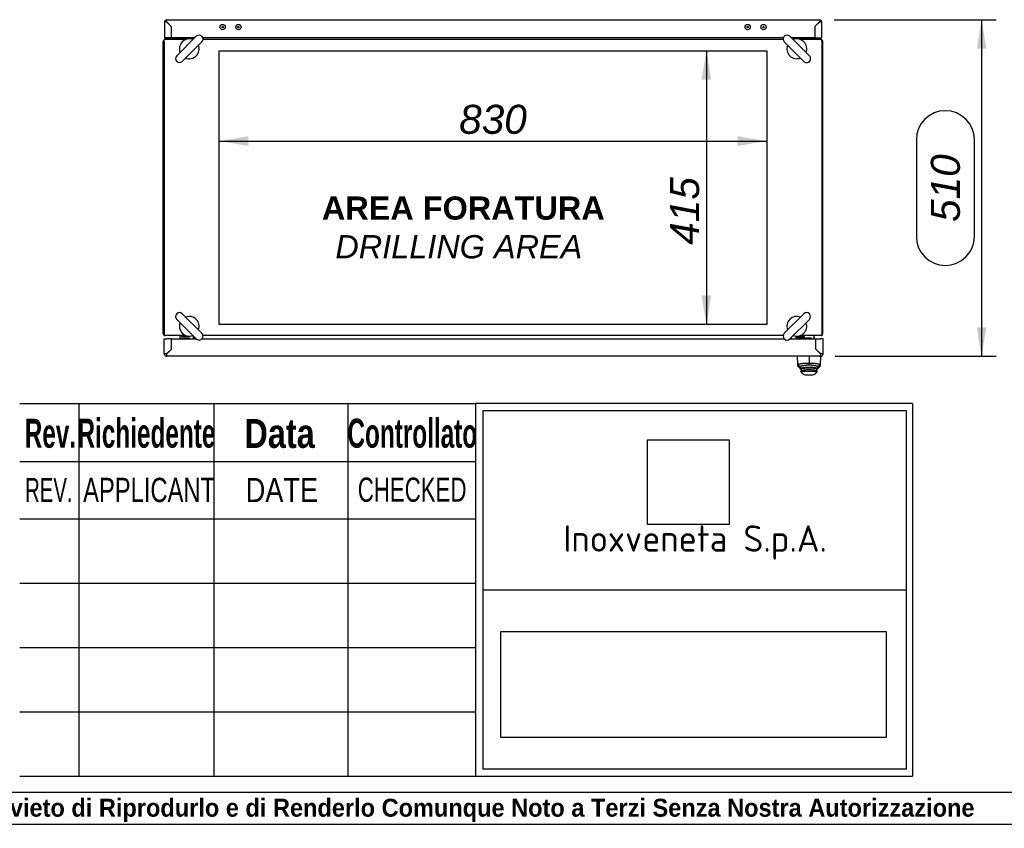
# Model space of a CAD drawing. Extents: x -12 to 412, y 11 to 308.
# Tile 3 of 9: x 115 to 209, y 11 to 87. Entities that reach past the tile are written whole.
import ezdxf
from ezdxf.lldxf.tags import DXFTag

# ---------------------------------------------------------------- set-up
doc = ezdxf.new("R2010")
doc.units = 0
doc.layers.get('0').update_dxf_attribs({"linetype": 'CONTINUOUS'})
for name, color, linetype in [('_TRANSLATION', 7, 'CONTINUOUS'), ('AE00100_03', 7, 'CONTINUOUS'), ('AE00198_03', 7, 'CONTINUOUS'), ('AE00219_03', 7, 'CONTINUOUS'), ('AE00500_10', 7, 'CONTINUOUS'), ('AE00715_01', 7, 'CONTINUOUS'), ('AE00992_10', 7, 'CONTINUOUS'), ('AE00992_31', 7, 'CONTINUOUS'), ('DEFAULT', 7, 'CONTINUOUS'), ('DV4__TRANSLATION', 7, 'CONTINUOUS'), ('F0000000_04', 7, 'CONTINUOUS'), ('F0000000_08', 7, 'CONTINUOUS'), ('F0000000_12', 7, 'CONTINUOUS'), ('F0000000_13', 7, 'CONTINUOUS'), ('F0000000_26', 7, 'CONTINUOUS'), ('F0000000_27', 7, 'CONTINUOUS'), ('F0000000_28', 7, 'CONTINUOUS'), ('F0000001_24', 7, 'CONTINUOUS'), ('M0000000_37', 7, 'CONTINUOUS')]:
    doc.layers.add(name, color=color, linetype=linetype)
doc.styles.add('SEACAD_ARIAL', font='arial.ttf')
doc.styles.add('SEACAD_ARIAL_NARROW', font='ARIALN.TTF', dxfattribs={"width": 0.8})
doc.styles.add('SEACAD_ARIALB', font='arialbd.ttf', dxfattribs={"width": 0.9})
doc.styles.add('SEACAD_ARIALI', font='ariali.ttf')
tags = doc.linetypes.add('CENTER2', pattern=[28.575, 19.05, -3.175, 3.175, -3.175]).pattern_tags.tags
tags[10:11] = [DXFTag(74, 4), DXFTag(75, 0), DXFTag(340, '0'), DXFTag(46, 0.0), DXFTag(50, 0.0), DXFTag(44, 0.0), DXFTag(45, 0.0)]
tags[8:9] = [DXFTag(74, 4), DXFTag(75, 0), DXFTag(340, '0'), DXFTag(46, 0.0), DXFTag(50, 0.0), DXFTag(44, 0.0), DXFTag(45, 0.0)]
tags[6:7] = [DXFTag(74, 4), DXFTag(75, 0), DXFTag(340, '0'), DXFTag(46, 0.0), DXFTag(50, 0.0), DXFTag(44, 0.0), DXFTag(45, 0.0)]
tags[4:5] = [DXFTag(74, 4), DXFTag(75, 0), DXFTag(340, '0'), DXFTag(46, 0.0), DXFTag(50, 0.0), DXFTag(44, 0.0), DXFTag(45, 0.0)]
doc.dimstyles.new('ISO', dxfattribs={"dimtxt": 1.03125, "dimasz": 1.03125, "dimexe": 0.515625, "dimexo": 0.515625, "dimgap": 0.257812, "dimtad": 1, "dimdec": 1, "dimlfac": 16, "dimtxsty": 'SEACAD_ARIAL', "dimblk1": '_SE_FILLED', "dimblk2": '_SE_FILLED', "dimsah": 1, "dimcen": 0.515625, "dimazin": 3, "dimtfac": 0.7, "dimtdec": 3, "dimtmove": 0, "dimatfit": 3})
picture_1 = doc.add_image_def('image1.jpg', size_in_pixel=(55, 57))
picture_2 = doc.add_image_def('image2.bmp', size_in_pixel=(138, 38))

# ---------------------------------------------------------------- blocks, each defined once
blk = doc.blocks.new('SE3')
at = {"layer": 'AE00100_03', "color": 7, "linetype": 'CONTINUOUS'}
for centre, radius in [((134.591, 86.529), 0.25), ((136.091, 86.529), 0.25), ((184.341, 86.529), 0.25), ((185.841, 86.529), 0.25), ((134.591, 86.529), 0.0625), ((136.091, 86.529), 0.0625), ((184.341, 86.529), 0.0625), ((185.841, 86.529), 0.0625)]:
    blk.add_circle(centre, radius, dxfattribs=at)
at = {"layer": 'AE00198_03', "color": 7, "linetype": 'CONTINUOUS'}
for p, q in [((130.763, 56.998), (130.763, 56.967)), ((130.904, 57.248), (130.904, 57.198)), ((130.942, 57.248), (130.942, 57.198)), ((131.241, 57.23), (131.241, 57.198)), ((131.279, 57.198), (131.279, 57.23)), ((131.419, 56.967), (131.419, 56.998)), ((189.013, 57.029), (189.013, 56.985)), ((189.669, 56.985), (189.013, 56.985)), ((189.154, 57.23), (189.154, 57.198)), ((189.192, 57.23), (189.192, 57.198)), ((189.491, 57.248), (189.491, 57.198)), ((189.529, 57.198), (189.529, 57.248)), ((189.669, 56.985), (189.669, 57.029))]:
    blk.add_line(p, q, dxfattribs=at)
for centre, start, end in [((189.384, 57.321), 222.17472, 225.14497), ((189.299, 57.321), 315.22737, 317.82528)]:
    blk.add_arc(centre, 0.5, start, end, dxfattribs=at)
at = {"layer": 'AE00219_03', "color": 7, "linetype": 'CONTINUOUS'}
for p, q in [((130.716, 87.229), (131.466, 87.229)), ((130.716, 87.229), (130.716, 87.217)), ((131.466, 87.217), (131.466, 87.229)), ((188.966, 87.229), (189.716, 87.229)), ((188.966, 87.229), (188.966, 87.217)), ((189.716, 87.217), (189.716, 87.229))]:
    blk.add_line(p, q, dxfattribs=at)
at = {"layer": 'AE00500_10', "color": 7, "linetype": 'CONTINUOUS'}
for p, q in [((130.798, 85.342), (130.798, 85.373)), ((189.635, 85.373), (189.635, 85.342)), ((130.798, 57.248), (130.798, 57.279)), ((130.799, 57.248), (130.798, 57.248)), ((130.799, 57.248), (131.09, 57.248)), ((131.093, 57.248), (131.09, 57.248)), ((131.093, 57.248), (131.195, 57.248)), ((189.238, 57.248), (189.34, 57.248)), ((189.343, 57.248), (189.34, 57.248)), ((189.343, 57.248), (189.634, 57.248)), ((189.635, 57.248), (189.634, 57.248)), ((189.635, 57.279), (189.635, 57.248))]:
    blk.add_line(p, q, dxfattribs=at)
at = {"layer": 'AE00715_01', "color": 7, "linetype": 'CONTINUOUS'}
for p, q in [((132.098, 85.66), (130.242, 83.804)), ((130.772, 83.273), (132.628, 85.13)), ((187.804, 85.13), (189.661, 83.273)), ((190.191, 83.804), (188.335, 85.66)), ((130.242, 58.817), (132.098, 56.961)), ((132.628, 57.491), (130.772, 59.347)), ((189.661, 59.347), (187.804, 57.491)), ((188.335, 56.961), (190.191, 58.817))]:
    blk.add_line(p, q, dxfattribs=at)
for centre, radius, start, end in [((131.435, 84.467), 0.937, 68.96053, 201.42182), ((132.363, 85.395), 0.375, 315, 135), ((188.07, 85.395), 0.375, 45, 225), ((188.998, 84.467), 0.938, 338.57818, 111.03947), ((131.435, 84.467), 0.938, 248.57818, 21.42182), ((188.998, 84.467), 0.937, 158.57818, 291.42182), ((130.507, 83.539), 0.375, 135, 315), ((189.926, 83.539), 0.375, 225, 45), ((130.507, 59.082), 0.375, 45, 225), ((131.435, 58.154), 0.937, 338.57818, 111.42182), ((188.998, 58.154), 0.938, 68.57818, 201.42182), ((189.926, 59.082), 0.375, 315, 135), ((131.435, 58.154), 0.937, 158.57818, 291.03947), ((188.998, 58.154), 0.938, 248.96053, 21.42182), ((132.363, 57.226), 0.375, 225, 45), ((188.07, 57.226), 0.375, 135, 315)]:
    blk.add_arc(centre, radius, start, end, dxfattribs=at)
at = {"layer": 'AE00992_10', "color": 7, "linetype": 'CONTINUOUS'}
for p, q in [((189.087, 54.53), (189.059, 55.31)), ((190.153, 55.291), (190.153, 54.675)), ((191.028, 55.782), (191.028, 55.779)), ((191.215, 55.592), (191.215, 55.594)), ((191.215, 55.592), (191.218, 55.592)), ((191.247, 55.31), (191.22, 54.53)), ((189.092, 54.37), (189.087, 54.53)), ((189.31, 54.316), (189.087, 54.53)), ((189.309, 54.161), (189.092, 54.37)), ((189.092, 54.37), (189.316, 54.154)), ((189.314, 54.191), (189.309, 54.191)), ((189.309, 54.191), (189.309, 54.161)), ((189.31, 54.316), (189.314, 54.191)), ((189.349, 54.12), (189.349, 54.2)), ((189.349, 54.06), (189.349, 54.12)), ((189.537, 53.934), (189.349, 54.12)), ((190.154, 54.675), (190.154, 54.463)), ((190.956, 54.12), (190.768, 53.934)), ((190.956, 54.12), (190.956, 54.202)), ((190.956, 54.12), (190.956, 54.06)), ((190.991, 54.154), (191.214, 54.37)), ((190.992, 54.191), (190.996, 54.316)), ((190.996, 54.19), (190.992, 54.191)), ((191.22, 54.53), (190.996, 54.316)), ((191.214, 54.37), (190.996, 54.159)), ((190.996, 54.159), (190.996, 54.19)), ((191.22, 54.53), (191.214, 54.37)), ((189.34, 53.873), (189.537, 53.873)), ((189.34, 53.873), (189.496, 53.717)), ((189.537, 53.873), (189.349, 54.06)), ((189.537, 53.934), (189.537, 53.873)), ((190.768, 53.873), (189.537, 53.873)), ((189.91, 53.56), (190.395, 53.56)), ((190.956, 54.06), (190.768, 53.873)), ((190.768, 53.873), (190.768, 53.934)), ((190.768, 53.873), (190.965, 53.873)), ((190.809, 53.717), (190.965, 53.873))]:
    blk.add_line(p, q, dxfattribs=at)
for centre, radius, start, end in [((190.151, 48.939), 5.319, 80.89714, 99.04735), ((189.91, 54.185), 0.625, 228.59038, 270), ((190.395, 54.185), 0.625, 270, 311.40962)]:
    blk.add_arc(centre, radius, start, end, dxfattribs=at)
for points, knots in [([(189.087, 54.53), (189.087, 54.533), (189.088, 54.538), (189.097, 54.547), (189.108, 54.554), (189.121, 54.56), (189.134, 54.566), (189.146, 54.57), (189.157, 54.574), (189.19, 54.584), (189.259, 54.601), (189.385, 54.623), (189.524, 54.64), (189.673, 54.654), (189.831, 54.665), (189.992, 54.672), (190.1, 54.674), (190.153, 54.675)], [0, 0, 0, 0, 0.050345, 0.095223, 0.134632, 0.168574, 0.197046, 0.220048, 0.23758, 0.249642, 0.383241, 0.499291, 0.605676, 0.70888, 0.808958, 0.905976, 1, 1, 1, 1]), ([(190.154, 54.463), (190.146, 54.463), (190.131, 54.463), (190.108, 54.463), (190.086, 54.462), (190.064, 54.462), (190.041, 54.461), (190.019, 54.461), (189.997, 54.46), (189.975, 54.459), (189.954, 54.458), (189.932, 54.457), (189.91, 54.455), (189.889, 54.454), (189.868, 54.452), (189.846, 54.451), (189.781, 54.445), (189.675, 54.434), (189.548, 54.414), (189.443, 54.391), (189.385, 54.372), (189.355, 54.359), (189.341, 54.351), (189.329, 54.344), (189.32, 54.337), (189.314, 54.33), (189.31, 54.323), (189.31, 54.319), (189.31, 54.316)], [0, 0, 0, 0, 0.016652, 0.03324, 0.049776, 0.066272, 0.082741, 0.099195, 0.115646, 0.132107, 0.14859, 0.165107, 0.18167, 0.198292, 0.214985, 0.23176, 0.248629, 0.372833, 0.49775, 0.62267, 0.748317, 0.784521, 0.82047, 0.856266, 0.892012, 0.927815, 0.963776, 1, 1, 1, 1]), ([(189.349, 54.12), (189.35, 54.122), (189.351, 54.127), (189.36, 54.134), (189.379, 54.142), (189.419, 54.154), (189.486, 54.168), (189.625, 54.189), (189.842, 54.208), (190.054, 54.214), (190.251, 54.214), (190.463, 54.208), (190.68, 54.189), (190.82, 54.168), (190.892, 54.153), (190.934, 54.139), (190.953, 54.129), (190.955, 54.123), (190.956, 54.12)], [0, 0, 0, 0, 0.025166, 0.054446, 0.087839, 0.125344, 0.199913, 0.250411, 0.382686, 0.499745, 0.500022, 0.617437, 0.74953, 0.800636, 0.874573, 0.925008, 0.966819, 1, 1, 1, 1]), ([(190.153, 54.675), (190.18, 54.674), (190.233, 54.674), (190.314, 54.671), (190.394, 54.668), (190.474, 54.664), (190.553, 54.659), (190.631, 54.654), (190.707, 54.647), (190.78, 54.64), (190.849, 54.632), (190.94, 54.619), (191.048, 54.601), (191.134, 54.58), (191.203, 54.555), (191.213, 54.54), (191.22, 54.53)], [0, 0, 0, 0, 0.0469, 0.094494, 0.142789, 0.191794, 0.241519, 0.29197, 0.343156, 0.395085, 0.447761, 0.501194, 0.617211, 0.750743, 0.831115, 1, 1, 1, 1]), ([(190.996, 54.316), (190.996, 54.318), (190.996, 54.32), (190.995, 54.323), (190.994, 54.327), (190.992, 54.33), (190.989, 54.334), (190.986, 54.337), (190.982, 54.341), (190.977, 54.344), (190.971, 54.348), (190.965, 54.351), (190.959, 54.355), (190.951, 54.359), (190.943, 54.362), (190.918, 54.373), (190.863, 54.391), (190.759, 54.414), (190.631, 54.434), (190.521, 54.446), (190.443, 54.452), (190.403, 54.455), (190.363, 54.457), (190.322, 54.459), (190.28, 54.461), (190.239, 54.462), (190.196, 54.463), (190.168, 54.463), (190.154, 54.463)], [0, 0, 0, 0, 0.018185, 0.036288, 0.054322, 0.072299, 0.090233, 0.108135, 0.126019, 0.143898, 0.161785, 0.179693, 0.197635, 0.215623, 0.23367, 0.25179, 0.377253, 0.50224, 0.626949, 0.751311, 0.782601, 0.813674, 0.844609, 0.875484, 0.906381, 0.93738, 0.96856, 1, 1, 1, 1]), ([(190.768, 53.934), (190.768, 53.937), (190.767, 53.942), (190.757, 53.949), (190.743, 53.957), (190.715, 53.968), (190.668, 53.982), (190.591, 53.998), (190.498, 54.011), (190.355, 54.025), (190.152, 54.033), (189.949, 54.025), (189.807, 54.011), (189.713, 53.998), (189.636, 53.982), (189.58, 53.966), (189.544, 53.949), (189.539, 53.939), (189.537, 53.934)], [0, 0, 0, 0, 0.031647, 0.063115, 0.094704, 0.126708, 0.189808, 0.252326, 0.31481, 0.377086, 0.500331, 0.623496, 0.685583, 0.748041, 0.810784, 0.873637, 0.936812, 1, 1, 1, 1])]:
    blk.add_open_spline(points, degree=3, knots=knots, dxfattribs=at)
at = {"layer": 'AE00992_31', "color": 7, "linetype": 'CONTINUOUS'}
for p, q in [((190.81, 56.873), (190.807, 56.873)), ((190.807, 56.604), (190.81, 56.604)), ((190.81, 56.592), (190.807, 56.592)), ((190.904, 55.905), (190.904, 55.903)), ((190.935, 55.874), (190.935, 55.872)), ((190.998, 55.809), (190.998, 55.812))]:
    blk.add_line(p, q, dxfattribs=at)
at = {"layer": 'DV4__TRANSLATION', "color": 7, "linetype": 'CENTER2'}
for p, q in [((134.279, 84.279), (186.154, 84.279)), ((134.279, 58.342), (134.279, 84.279)), ((186.154, 84.279), (186.154, 58.342)), ((186.154, 58.342), (134.279, 58.342))]:
    blk.add_line(p, q, dxfattribs=at)
at = {"layer": 'F0000000_04', "color": 7, "linetype": 'CONTINUOUS'}
for p, q in [((128.966, 57.454), (128.966, 85.167)), ((131.935, 85.498), (131.935, 85.497)), ((188.498, 85.498), (188.498, 85.497)), ((191.466, 57.454), (191.466, 85.167)), ((131.935, 56.967), (131.935, 57.124)), ((132.029, 56.967), (132.029, 57.03)), ((188.404, 56.967), (188.404, 57.03)), ((188.498, 56.967), (188.498, 57.124))]:
    blk.add_line(p, q, dxfattribs=at)
for centre, start, end in [((129.141, 85.167), 117.664, 180), ((129.141, 85.167), 90, 117.664), ((191.291, 85.167), 62.336, 90), ((191.291, 85.167), 0, 62.336), ((129.141, 57.454), 180, 242.336), ((129.141, 57.454), 242.336, 270), ((191.291, 57.454), 270, 297.664), ((191.291, 57.454), 297.664, 0)]:
    blk.add_arc(centre, 0.175, start, end, dxfattribs=at)
at = {"layer": 'F0000000_08', "color": 7, "linetype": 'CONTINUOUS'}
for p, q in [((130.56, 57.06), (130.56, 57.217)), ((131.435, 56.998), (130.623, 56.998)), ((130.701, 57.26), (130.701, 57.248)), ((130.701, 57.248), (130.701, 57.217)), ((130.719, 57.198), (131.463, 57.198)), ((131.482, 57.217), (131.482, 57.218)), ((131.804, 57.031), (131.78, 56.967)), ((131.833, 57.11), (131.804, 57.031))]:
    blk.add_line(p, q, dxfattribs=at)
for centre, radius, start, end in [((130.623, 57.217), 0.0625, 90, 180), ((130.623, 57.06), 0.0625, 180, 270), ((130.682, 57.26), 0.0187, 0, 90), ((130.719, 57.217), 0.0187, 180, 270), ((131.435, 56.935), 0.0625, 69.63587, 90), ((131.435, 56.935), 0.0625, 30, 69.63587), ((131.463, 57.217), 0.0187, 270, 0), ((131.716, 57.154), 0.125, 339.52255, 71.9142)]:
    blk.add_arc(centre, radius, start, end, dxfattribs=at)
at = {"layer": 'F0000000_12', "color": 7, "linetype": 'CONTINUOUS'}
blk.add_line((129.748, 56.842), (129.751, 56.842), dxfattribs=at)
at = {"layer": 'F0000000_13', "color": 7, "linetype": 'CONTINUOUS'}
blk.add_line((129.751, 56.73), (129.748, 56.742), dxfattribs=at)
at = {"layer": 'F0000000_26', "color": 7, "linetype": 'CONTINUOUS'}
for p, q in [((129.06, 85.167), (129.06, 85.322)), ((129.06, 85.167), (129.06, 57.454)), ((131.099, 85.342), (129.141, 85.342)), ((131.78, 85.342), (131.772, 85.342)), ((187.698, 85.342), (132.734, 85.342)), ((188.661, 85.342), (188.653, 85.342)), ((191.291, 85.342), (189.334, 85.342)), ((191.373, 85.167), (191.373, 85.322)), ((191.373, 85.167), (191.373, 57.454)), ((129.06, 57.454), (129.06, 57.299)), ((131.099, 57.279), (129.141, 57.279)), ((131.78, 57.279), (131.772, 57.279)), ((132.029, 57.03), (132.029, 56.967)), ((187.698, 57.279), (132.734, 57.279)), ((188.404, 57.03), (188.404, 56.967)), ((188.661, 57.279), (188.653, 57.279)), ((191.291, 57.279), (189.334, 57.279)), ((191.373, 57.454), (191.373, 57.299))]:
    blk.add_line(p, q, dxfattribs=at)
for centre, start, end in [((129.141, 85.167), 90, 117.664), ((191.291, 85.167), 62.336, 90), ((129.141, 57.454), 242.336, 270), ((191.291, 57.454), 270, 297.664)]:
    blk.add_arc(centre, 0.175, start, end, dxfattribs=at)
at = {"layer": 'F0000000_27', "color": 7, "linetype": 'CONTINUOUS'}
for p, q in [((129.091, 87.042), (129.091, 85.548)), ((129.266, 87.217), (191.166, 87.217)), ((129.268, 87.042), (129.266, 87.04)), ((129.266, 87.04), (129.268, 87.042)), ((129.266, 87.04), (129.716, 86.59)), ((129.718, 86.592), (129.268, 87.042)), ((190.715, 86.592), (191.165, 87.042)), ((191.166, 87.04), (190.716, 86.59)), ((191.165, 87.042), (191.166, 87.04)), ((191.166, 87.04), (191.165, 87.042)), ((191.341, 87.042), (191.341, 85.548)), ((129.716, 86.59), (129.716, 85.498)), ((129.719, 86.592), (129.718, 86.592)), ((129.719, 86.592), (129.719, 85.498)), ((190.713, 86.592), (190.715, 86.592)), ((190.713, 86.592), (190.713, 85.498)), ((190.716, 86.59), (190.716, 85.498)), ((129.266, 85.498), (129.099, 85.498)), ((129.111, 85.467), (129.266, 85.467)), ((129.262, 85.467), (129.266, 85.467)), ((129.716, 85.498), (129.266, 85.498)), ((129.266, 85.467), (129.266, 85.467)), ((129.266, 85.467), (130.091, 85.467)), ((129.266, 85.373), (130.091, 85.373)), ((129.716, 85.498), (129.716, 85.467)), ((131.936, 85.498), (129.719, 85.498)), ((129.719, 85.498), (129.719, 85.467)), ((130.091, 85.467), (130.279, 85.467)), ((130.279, 85.373), (130.091, 85.373)), ((130.279, 85.467), (131.154, 85.467)), ((130.279, 85.467), (130.279, 85.373)), ((130.279, 85.373), (131.154, 85.373)), ((131.154, 85.467), (131.341, 85.467)), ((131.195, 85.373), (131.154, 85.373)), ((131.341, 85.467), (131.341, 85.399)), ((131.811, 85.373), (131.675, 85.373)), ((187.709, 85.498), (132.724, 85.498)), ((190.713, 85.498), (188.497, 85.498)), ((188.758, 85.373), (188.622, 85.373)), ((189.091, 85.399), (189.091, 85.467)), ((189.091, 85.467), (189.279, 85.467)), ((189.279, 85.373), (189.238, 85.373)), ((189.279, 85.467), (190.154, 85.467)), ((189.279, 85.373), (190.154, 85.373)), ((190.154, 85.467), (190.341, 85.467)), ((190.154, 85.373), (190.154, 85.467)), ((190.341, 85.373), (190.154, 85.373)), ((191.166, 85.467), (190.341, 85.467)), ((191.166, 85.373), (190.341, 85.373)), ((190.713, 85.498), (190.713, 85.467)), ((190.716, 85.498), (191.166, 85.498)), ((190.716, 85.498), (190.716, 85.467)), ((191.166, 85.498), (191.334, 85.498)), ((191.321, 85.467), (191.166, 85.467)), ((191.171, 85.467), (191.166, 85.467)), ((191.166, 85.467), (191.166, 85.467))]:
    blk.add_line(p, q, dxfattribs=at)
for centre, radius, start, end in [((129.266, 87.042), 0.175, 90, 180), ((129.257, 97.915), 10.875, 269.12972, 270.05178), ((119.638, 87.06), 9.63, 359.8886, 0.9299), ((202.04, 87.051), 10.875, 179.12972, 180.05178), ((191.166, 87.042), 0.175, 0, 90), ((191.185, 96.67), 9.63, 269.8886, 270.9299), ((129.266, 85.548), 0.175, 180, 207.664), ((129.266, 85.548), 0.175, 207.664, 270), ((129.266, 85.548), 0.0813, 217.86813, 270), ((191.166, 85.548), 0.0813, 270, 322.13187), ((191.166, 85.548), 0.175, 270, 332.336), ((191.166, 85.548), 0.175, 332.336, 0)]:
    blk.add_arc(centre, radius, start, end, dxfattribs=at)
for centre, major_axis, start_param, end_param in [((129.266, 85.548), (0.175, 0), 3.141593, 3.431057), ((129.266, 85.548), (0.0813, 0), 3.803715, 4.712389), ((191.166, 85.548), (-0.0813, 0), 1.570796, 2.47947), ((191.166, 85.548), (-0.175, 0), 2.852128, 3.141593)]:
    blk.add_ellipse(centre, major_axis=major_axis, ratio=0.998462, start_param=start_param, end_param=end_param, dxfattribs=at)
at = {"layer": 'F0000000_28', "color": 7, "linetype": 'CONTINUOUS'}
for p, q in [((129.06, 55.56), (129.06, 56.967)), ((129.06, 56.967), (129.31, 56.967)), ((129.748, 56.967), (129.31, 56.967)), ((129.748, 55.999), (129.748, 56.967)), ((129.751, 55.998), (129.751, 56.967)), ((129.751, 56.967), (132.092, 56.967)), ((132.634, 56.967), (187.799, 56.967)), ((188.34, 56.967), (190.807, 56.967)), ((190.807, 55.998), (190.807, 56.967)), ((190.81, 56.967), (191.248, 56.967)), ((190.81, 55.999), (190.81, 56.967)), ((191.498, 56.967), (191.248, 56.967)), ((191.498, 55.56), (191.498, 56.967)), ((129.31, 55.562), (129.748, 55.999)), ((129.749, 55.998), (129.311, 55.56)), ((129.751, 55.998), (129.749, 55.998)), ((190.807, 55.998), (190.809, 55.998)), ((190.809, 55.998), (191.246, 55.56)), ((191.248, 55.562), (190.81, 55.999)), ((129.311, 55.56), (129.31, 55.562)), ((191.248, 55.31), (129.31, 55.31)), ((191.246, 55.56), (191.248, 55.562))]:
    blk.add_line(p, q, dxfattribs=at)
for centre, radius, start, end in [((129.31, 55.56), 0.25, 180, 270), ((107.119, 55.546), 22.192, 359.39079, 0.03626), ((210.902, 55.534), 19.656, 179.9221, 180.65085), ((191.262, 33.37), 22.192, 89.39079, 90.03626), ((191.248, 55.56), 0.25, 270, 0)]:
    blk.add_arc(centre, radius, start, end, dxfattribs=at)
blk.add_open_spline([(129.31, 55.562), (129.302, 55.562), (129.286, 55.562), (129.261, 55.562), (129.237, 55.561), (129.222, 55.561), (129.207, 55.561), (129.192, 55.561), (129.171, 55.561), (129.151, 55.561), (129.139, 55.561), (129.128, 55.561), (129.117, 55.561), (129.102, 55.561), (129.089, 55.561), (129.082, 55.561), (129.076, 55.561), (129.07, 55.561), (129.065, 55.561), (129.061, 55.56), (129.06, 55.56), (129.06, 55.56)], degree=3, knots=[0, 0, 0, 0, 0.0625, 0.125, 0.1875, 0.25, 0.25, 0.3125, 0.375, 0.4375, 0.5, 0.5, 0.5625, 0.625, 0.6875, 0.75, 0.75, 0.8125, 0.875, 0.9375, 1, 1, 1, 1], dxfattribs=at)
at = {"layer": 'F0000001_24', "color": 7, "linetype": 'CONTINUOUS'}
for p, q in [((188.935, 57.217), (188.935, 57.219)), ((188.935, 57.167), (188.935, 57.217)), ((188.935, 57.06), (188.935, 57.167)), ((188.966, 57.198), (189.123, 57.198)), ((189.123, 57.029), (188.966, 57.029)), ((189.123, 57.198), (189.713, 57.198)), ((189.841, 57.029), (189.123, 57.029)), ((189.732, 57.217), (189.732, 57.26)), ((189.866, 57.029), (189.841, 57.029)), ((190.235, 57.029), (189.866, 57.029)), ((190.311, 57.029), (190.235, 57.029)), ((190.373, 57.029), (190.311, 57.029)), ((190.623, 57.248), (190.623, 56.967)), ((190.635, 57.154), (190.623, 57.154)), ((190.635, 57.119), (190.623, 57.119)), ((190.637, 57.119), (190.623, 57.119)), ((190.635, 57.119), (190.635, 56.979)), ((190.637, 57.102), (190.635, 57.102)), ((190.635, 57.019), (190.637, 57.019)), ((190.637, 56.979), (190.635, 56.979))]:
    blk.add_line(p, q, dxfattribs=at)
for centre, radius, start, end in [((188.966, 57.167), 0.0313, 90, 180), ((188.966, 57.06), 0.0313, 180, 270), ((189.748, 56.967), 0.0625, 90, 180), ((189.713, 57.217), 0.0188, 270, 0), ((189.751, 57.26), 0.0188, 90, 180), ((190.373, 56.967), 0.0625, 0, 90), ((190.591, 57.248), 0.0313, 0, 90)]:
    blk.add_arc(centre, radius, start, end, dxfattribs=at)
at = {"layer": 'M0000000_37', "color": 7, "linetype": 'CONTINUOUS'}
for p, q in [((130.841, 85.467), (130.841, 85.498)), ((131.091, 85.467), (131.091, 85.498)), ((131.341, 85.467), (131.341, 85.498)), ((189.091, 85.467), (189.091, 85.498)), ((189.341, 85.467), (189.341, 85.498)), ((189.591, 85.467), (189.591, 85.498))]:
    blk.add_line(p, q, dxfattribs=at)
blk = doc.blocks.new('DMBLK55')
at = {"layer": '_TRANSLATION', "linetype": 'CONTINUOUS'}
for points in [[(137.029, 75.262), (137.029, 76.178), (134.279, 75.72)], [(183.404, 75.262), (186.154, 75.72), (183.404, 76.178)]]:
    blk.add_hatch(color=7, dxfattribs=at).paths.add_polyline_path(points)
at = {"layer": '_TRANSLATION', "color": 7, "linetype": 'CONTINUOUS'}
blk.add_line((134.279, 75.72), (186.154, 75.72), dxfattribs=at)
at = {"layer": '_TRANSLATION', "color": 7, "linetype": 'CONTINUOUS', "style": 'SEACAD_ARIALI'}
blk.add_text('830', height=2.75, dxfattribs=at).set_placement((157.008, 76.407))
blk = doc.blocks.new('_SE_FILLED')
at = {"color": 0}
blk.add_line((0, 0), (-1, 0), dxfattribs=at)
blk.add_solid([(0, 0), (-1, -0.1665), (-1, 0.1665), (0, 0)], dxfattribs=at)
blk = doc.blocks.new('DMBLK56')
at = {"layer": '_TRANSLATION', "linetype": 'CONTINUOUS'}
for points in [[(179.969, 81.529), (180.885, 81.529), (180.427, 84.279)], [(179.969, 61.092), (180.427, 58.342), (180.885, 61.092)]]:
    blk.add_hatch(color=7, dxfattribs=at).paths.add_polyline_path(points)
at = {"layer": '_TRANSLATION', "color": 7, "linetype": 'CONTINUOUS'}
blk.add_line((180.427, 84.279), (180.427, 58.342), dxfattribs=at)
at = {"layer": '_TRANSLATION', "color": 7, "linetype": 'CONTINUOUS', "style": 'SEACAD_ARIALI'}
blk.add_text('415', height=2.75, rotation=90, dxfattribs=at).set_placement((179.74, 65.889))
blk = doc.blocks.new('DMBLK62')
at = {"layer": '_TRANSLATION', "linetype": 'CONTINUOUS'}
for points in [[(206.968, 84.467), (206.51, 87.217), (206.052, 84.467)], [(206.968, 58.06), (206.052, 58.06), (206.51, 55.31)]]:
    blk.add_hatch(color=7, dxfattribs=at).paths.add_polyline_path(points)
at = {"layer": '_TRANSLATION', "color": 7, "linetype": 'CONTINUOUS'}
for p, q in [((192.541, 87.217), (207.885, 87.217)), ((206.51, 87.217), (206.51, 55.31)), ((200.323, 75.847), (200.323, 66.68)), ((205.823, 66.68), (205.823, 75.847)), ((192.623, 55.31), (207.885, 55.31))]:
    blk.add_line(p, q, dxfattribs=at)
for centre, start, end in [((203.073, 75.847), 0, 180), ((203.073, 66.68), 180, 0)]:
    blk.add_arc(centre, 2.75, start, end, dxfattribs=at)
at = {"layer": '_TRANSLATION', "color": 7, "linetype": 'CONTINUOUS', "style": 'SEACAD_ARIALI'}
blk.add_text('510', height=2.75, rotation=90, dxfattribs=at).set_placement((204.448, 68.055))

msp = doc.modelspace()

# ---------------------------------------------------------------- linework, layer by layer
at = {"color": 7, "linetype": 'CONTINUOUS'}
msp.add_line((6.2345, 10.9591), (412.092, 10.9591), dxfattribs=at)
at = {"layer": 'DEFAULT', "color": 7, "linetype": 'CONTINUOUS'}
for p, q in [((115.3658, 50.8402), (158.5658, 50.8402)), ((120.9658, 50.8402), (120.9658, 15.5023)), ((133.7658, 50.8402), (133.7658, 15.5023)), ((146.4658, 50.8402), (146.4658, 15.5023)), ((199.9658, 50.8402), (158.5642, 50.8402)), ((158.5658, 50.8402), (158.5658, 15.5023)), ((199.9658, 50.8402), (199.9658, 15.5023)), ((159.2671, 50.1757), (199.3666, 50.1757)), ((159.2671, 16.162), (159.2671, 50.1757)), ((199.3666, 50.1757), (199.3666, 16.162)), ((115.3658, 45.3523), (158.5658, 45.3523)), ((115.3658, 39.9023), (158.5658, 39.9023)), ((115.3658, 33.8023), (158.5658, 33.8023)), ((159.2671, 33.1714), (199.3666, 33.1714)), ((115.3658, 27.7023), (158.5658, 27.7023)), ((115.3658, 21.6023), (158.5658, 21.6023)), ((199.3666, 16.162), (159.2671, 16.162)), ((115.3658, 15.5023), (158.5658, 15.5023)), ((158.5642, 15.5023), (199.9658, 15.5023)), ((6.2345, 13.9879), (412.092, 13.9879))]:
    msp.add_line(p, q, dxfattribs=at)

# ---------------------------------------------------------------- block references
at = {"layer": '_TRANSLATION'}
msp.add_blockref('SE3', (0, 0), dxfattribs=at)

# ---------------------------------------------------------------- texts
for s, insert, char_height, width, attachment_point, style in [('{\\fArial|b1||i0||c0|p34;\\C7;\\H2.75;\\W0.6;Richiedente}', (127.3742, 46.6077), 2.75, 12.230363, 8, 'SEACAD_ARIALB'), ('{\\fArial|b1||i0||c0|p34;\\C7;\\H2.75;\\W0.6;Controllato}', (152.5636, 46.6077), 2.75, 11.31616, 8, 'SEACAD_ARIALB'), ('{\\fArial|b1||i0||c0|p34;\\C7;\\H2.75;\\W0.6;Rev.}', (118.2755, 46.5974), 2.75, 4.503482, 8, 'SEACAD_ARIALB'), ('{\\fArial|b1||i0||c0|p34;\\C7;\\H2.75;\\W0.8;Data}', (139.9887, 46.5846), 2.75, 6.782651, 8, 'SEACAD_ARIALB'), ('{\\fArial|b0||i0||c0|p34;\\C7;\\H2.3;\\W0.6;REV.}', (118.1251, 41.4841), 2.3, 5.042658, 8, 'SEACAD_ARIAL'), ('{\\fArial|b0||i0||c0|p34;\\C7;\\H2.3;\\W0.7;APPLICANT}', (121.3755, 41.4586), 2.3, 12.129892, 7, 'SEACAD_ARIAL'), ('{\\fArial|b0||i0||c0|p34;\\C7;\\H2.3;\\W0.8;DATE}', (140.2091, 41.4841), 2.3, 7.085974, 8, 'SEACAD_ARIAL'), ('{\\fArial Narrow|b0||i0||c0|p34;\\C7;\\H2.3;\\W0.8;CHECKED}', (152.5482, 41.4833), 2.3, 10.751842, 8, 'SEACAD_ARIAL_NARROW')]:
    msp.add_mtext(s, dxfattribs=dict(insert=insert, char_height=char_height, width=width, attachment_point=attachment_point, style=style))
for s, insert, char_height, width, attachment_point in [('{\\fSolid Edge ANSI|b0||i0||c0|p34;\\C7;\\H2.5;\\W1.;Inoxveneta S.p.A.}', (179.3665, 37.657), 2.5, 38.906797, 5), ('{\\fArial|b1||i0||c0|p34;\\C7;\\H1.7;\\W0.94;A Termini di Legge ci Riserviamo la Proprietà di questo Disegno con Divieto di Riprodurlo e di Renderlo Comunque Noto a Terzi Senza Nostra Autorizzazione}', (122.3664, 11.137), 1.7, 175.011409, 8)]:
    msp.add_mtext(s, dxfattribs=dict(insert=insert, char_height=char_height, width=width, attachment_point=attachment_point))
at = {"layer": '_TRANSLATION', "insert": (156.971, 67.5184), "char_height": 2.2, "width": 30.578523, "attachment_point": 5}
msp.add_mtext('{\\fArial|b0||i0||c0|p34;\\C7;\\H2.2;\\W1.; }{\\fArial|b1||i0||c0|p34;\\C7;\\H2.2;\\W1.;AREA FORATURA \\P}{\\fArial|b0||i1||c0|p34;\\C7;\\H2.2;\\W1.;DRILLING AREA}', dxfattribs=at)

# ---------------------------------------------------------------- dimensions: what is measured, and where the dimension line sits
at = {"layer": '_TRANSLATION', "color": 7, "linetype": 'CONTINUOUS'}
for base, p1, p2, angle, override, picture, middle in [((206.5102, 87.2167), (191.1664, 87.2167), (191.2476, 55.3104), 270.145905, {"dimtxt": 2.75, "dimasz": 2.75, "dimexe": 1.375, "dimexo": 1.375, "dimgap": 0.6875, "dimdec": 0, "dimcen": 1.375}, 'DMBLK62', (206.5102, 71.2635)), ((134.2789, 75.72), (134.2789, 84.2792), (186.1539, 84.2792), 0, {"dimtxt": 2.75, "dimasz": 2.75, "dimexe": 1.375, "dimexo": 1.375, "dimgap": 0.6875, "dimcen": 1.375}, 'DMBLK55', (160.2164, 75.72)), ((180.4271, 84.2792), (186.1539, 84.2792), (186.1539, 58.3417), 270, {"dimtxt": 2.75, "dimasz": 2.75, "dimexe": 1.375, "dimexo": 1.375, "dimgap": 0.6875, "dimcen": 1.375}, 'DMBLK56', (180.4271, 69.1277))]:
    dim = msp.add_linear_dim(base=base, p1=p1, p2=p2, angle=angle, text='\\A1;<>', dimstyle='ISO', override=override, dxfattribs=at)
    dim.commit()
    dim.dimension.update_dxf_attribs({"geometry": picture, "text_midpoint": middle, "dimtype": 161})

# ---------------------------------------------------------------- pictures from other files: only their frames are drawn
image = msp.add_image(picture_1, insert=(174.8624, 39.3783), size_in_units=(7.7193, 8), rotation=0)
image.dxf.flags = 7
image = msp.add_image(picture_2, insert=(160.9653, 19.1718), size_in_units=(36.5125, 10.0542))
image.dxf.flags = 7

doc.saveas('drawing.dxf')
